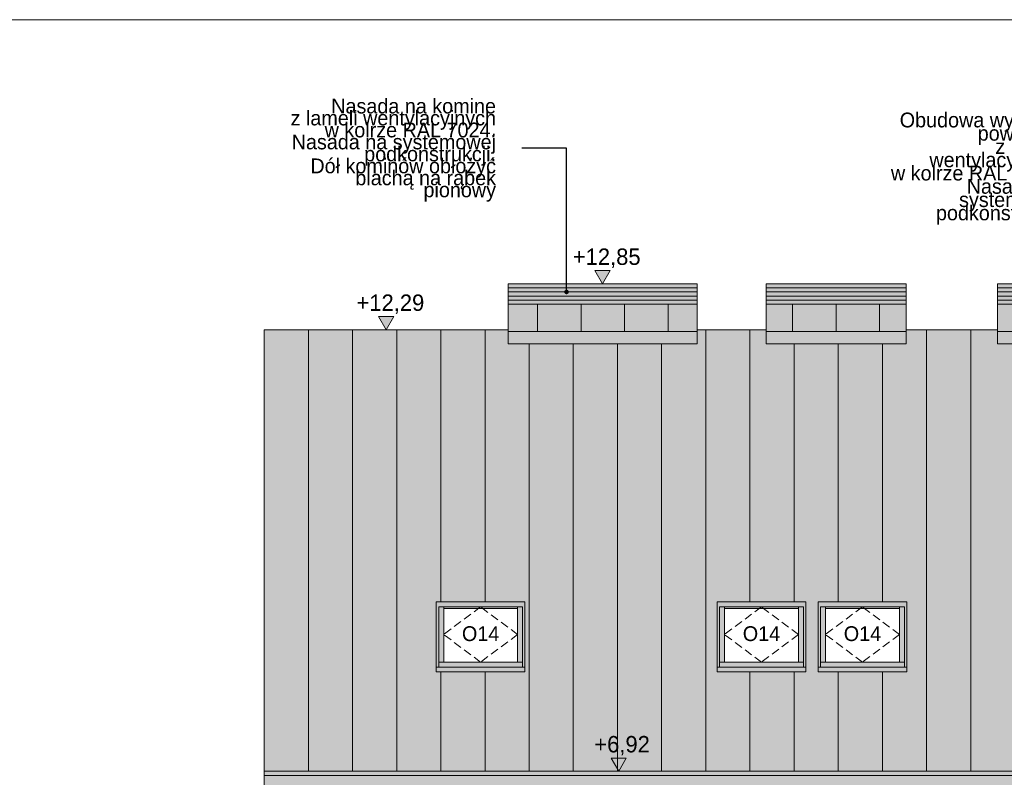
# Model space of a CAD drawing. Extents: x -149893 to 127691, y 5328 to 37028.
# Tile 5 of 88: x -123384 to -111393, y 27755 to 36977. Entities that reach past the tile are written whole.
import ezdxf

# ---------------------------------------------------------------- set-up
doc = ezdxf.new("R2010")
doc.units = 0
doc.header["$MEASUREMENT"] = 0
doc.linetypes.add('Krawędzie ukryte', pattern=[150, 100, -50])
doc.layers.add('ARCH dach_Nr_Pióra__2', color=7, linetype='Continuous', lineweight=13, true_color=0x7f7f7f)
doc.layers.add('Arch kolorystyka_Nr_Pióra__81', color=7, linetype='Continuous', lineweight=13, true_color=0x6a6a6a)
for name, color, linetype, lineweight in [('Arch opisy okien_Nr_Pióra__21', 7, 'Continuous', 13), ('Arch opisy_Nr_Pióra__21', 7, 'Continuous', 13), ('ARCH TABELA_Nr_Pióra__21', 7, 'Continuous', 13), ('Arch wymiary_Nr_Pióra__21', 7, 'Continuous', 13), ('INWENT DACH_Nr_Pióra__21', 7, 'Continuous', 13), ('INWENT. OKNA_Nr_Pióra__21', 7, 'Continuous', 13), ('INWENT.ŚCIANY_Nr_Pióra__5', 7, 'Continuous', 13)]:
    doc.layers.add(name, color=color, linetype=linetype, lineweight=lineweight)
doc.layers.add('Arch wymiary', color=7, linetype='Continuous')
doc.styles.add('GENERATED_STYLE_1', font='txt')
doc.styles.add('GENERATED_STYLE_4', font='txt')
doc.styles.add('GENERATED_STYLE_8', font='txt')
doc.dimstyles.new('GENERATED_STYLE__8', dxfattribs={"dimtxt": 0.18, "dimasz": 109.44, "dimexe": 0.18, "dimexo": 0.0625, "dimgap": 0.09, "dimtad": 0, "dimtih": 1, "dimtoh": 1, "dimdec": 4, "dimzin": 0, "dimdsep": 46, "dimcen": 0.09, "dimadec": 0, "dimazin": 0, "dimtfac": 1, "dimtdec": 4, "dimtmove": 0, "dimatfit": 3, "dimldrblk": 'ARROWHEAD_11', "dimfxl": 0, "dimtolj": 1, "dimtzin": 0, "dimarcsym": 0})

# ---------------------------------------------------------------- blocks, each defined once
blk = doc.blocks.new('Wymiary_80', base_point=(-116090, 27828))
at = {"layer": 'Arch wymiary_Nr_Pióra__21', "linetype": 'Continuous'}
blk.add_hatch(color=256, dxfattribs=at).paths.add_polyline_path([(-116090, 27828), (-116183, 27988), (-115997, 27988)], flags=0)
for p, q in [((-116090, 27828), (-116183, 27988)), ((-116183, 27988), (-115997, 27988)), ((-115997, 27988), (-116090, 27828)), ((-116090, 27828), (-116210, 27828)), ((-116090, 27828), (-115970, 27828))]:
    blk.add_line(p, q, dxfattribs=at)
at = {"layer": 'Arch wymiary_Nr_Pióra__21', "insert": (-116387, 28020), "char_height": 200, "attachment_point": 7, "style": 'GENERATED_STYLE_1'}
blk.add_mtext('{+6,92}', dxfattribs=at)
blk = doc.blocks.new('Wymiary_81', base_point=(-116286, 33763))
at = {"layer": 'Arch wymiary_Nr_Pióra__21', "linetype": 'Continuous'}
blk.add_hatch(color=256, dxfattribs=at).paths.add_polyline_path([(-116286, 33763), (-116379, 33923), (-116193, 33923)], flags=0)
for p, q in [((-116286, 33763), (-116379, 33923)), ((-116379, 33923), (-116193, 33923)), ((-116193, 33923), (-116286, 33763)), ((-116286, 33763), (-116406, 33763)), ((-116286, 33763), (-116166, 33763))]:
    blk.add_line(p, q, dxfattribs=at)
at = {"layer": 'Arch wymiary_Nr_Pióra__21', "insert": (-116648, 33955), "char_height": 200, "attachment_point": 7, "style": 'GENERATED_STYLE_1'}
blk.add_mtext('{+12,85}', dxfattribs=at)
blk = doc.blocks.new('Wymiary_82', base_point=(-118922, 33203))
at = {"layer": 'Arch wymiary_Nr_Pióra__21', "linetype": 'Continuous'}
blk.add_hatch(color=256, dxfattribs=at).paths.add_polyline_path([(-118922, 33203), (-119015, 33363), (-118829, 33363)], flags=0)
for p, q in [((-118922, 33203), (-119015, 33363)), ((-119015, 33363), (-118829, 33363)), ((-118829, 33363), (-118922, 33203)), ((-118922, 33203), (-119042, 33203)), ((-118922, 33203), (-118802, 33203))]:
    blk.add_line(p, q, dxfattribs=at)
at = {"layer": 'Arch wymiary_Nr_Pióra__21', "insert": (-119283, 33395), "char_height": 200, "attachment_point": 7, "style": 'GENERATED_STYLE_1'}
blk.add_mtext('{+12,29}', dxfattribs=at)
blk = doc.blocks.new('ARROWHEAD_11')
at = {"color": 0, "linetype": 'Continuous', "lineweight": 0}
blk.add_line((0, 0), (-1, 0), dxfattribs=at)
at = {"color": 0, "linetype": 'Continuous', "lineweight": 0, "const_width": 0.25, "flags": 128}
blk.add_lwpolyline([(-0.125, 0, 1), (0.125, 0, 1)], format="xyb", close=True, dxfattribs=at)

msp = doc.modelspace()

# ---------------------------------------------------------------- hatches: boundary and pattern name
at = {"layer": 'Arch kolorystyka_Nr_Pióra__81', "linetype": 'Continuous'}
h = msp.add_hatch(color=256, dxfattribs=at)
h.paths.add_polyline_path([(-120405.9, 33202.8), (-120405.9, 27642.9), (-119535.9, 27642.9), (-119535.9, 19539.6), (-119425.9, 19539.6), (-119425.9, 27642.9), (-101695.9, 27642.9), (-101695.9, 19602.8), (-101715.9, 19602.8), (-101715.9, 19542.8, 0.4142136), (-101695.9, 19522.8), (-101695.9, 19359.6), (-101585.9, 19359.6), (-101585.9, 19522.8, 0.4142136), (-101565.9, 19542.8), (-101565.9, 19602.8), (-101585.9, 19602.8), (-101585.9, 27642.9), (-90183.4, 27642.9), (-90183.4, 19192.8), (-90073.4, 19192.8), (-90073.4, 27642.9), (-77115.9, 27642.9), (-77115.9, 19292.8), (-77005.9, 19292.8), (-77005.9, 27642.9), (-76315.9, 27642.9), (-76315.9, 33202.8), (-78565.9, 33202.8), (-78565.9, 33762.8), (-80315.9, 33762.8), (-80315.9, 33202.8), (-80905.9, 33202.8), (-80905.9, 33762.8), (-81545.9, 33762.8), (-81545.9, 33202.8), (-104413, 33202.8), (-104413, 33762.8), (-106715.4, 33762.8), (-106715.4, 33202.8), (-107814.8, 33202.8), (-107814.8, 33762.8), (-111476.4, 33762.8), (-111476.4, 33202.8), (-112589.5, 33202.8), (-112589.5, 33762.8), (-114291.8, 33762.8), (-114291.8, 33202.8), (-115135.1, 33202.8), (-115135.1, 33762.8), (-117437.5, 33762.8), (-117437.5, 33202.8)], flags=0)
h.paths.add_polyline_path([(-118310.9, 29036.9), (-118310.9, 29889.3), (-117230.9, 29889.3), (-117230.9, 29036.9)], flags=0)
h.paths.add_polyline_path([(-113810.9, 29036.9), (-114890.9, 29036.9), (-114890.9, 29889.3), (-113810.9, 29889.3)], flags=0)
h.paths.add_polyline_path([(-113660.9, 29889.3), (-112580.9, 29889.3), (-112580.9, 29036.9), (-113660.9, 29036.9)], flags=0)
h.paths.add_polyline_path([(-110885.9, 29036.9), (-110885.9, 29889.3), (-109805.9, 29889.3), (-109805.9, 29036.9)], flags=0)
h.paths.add_polyline_path([(-108575.9, 29036.9), (-109655.9, 29036.9), (-109655.9, 29889.3), (-108575.9, 29889.3)], flags=0)
h.paths.add_polyline_path([(-106595.9, 29889.3), (-105515.9, 29889.3), (-105515.9, 29036.9), (-106595.9, 29036.9)], flags=0)
h.paths.add_polyline_path([(-105365.9, 29036.9), (-105365.9, 29889.3), (-104285.9, 29889.3), (-104285.9, 29036.9)], flags=0)
h.paths.add_polyline_path([(-101135.9, 29036.9), (-102215.9, 29036.9), (-102215.9, 29889.3), (-101135.9, 29889.3)], flags=0)
h.paths.add_polyline_path([(-96905.9, 29036.9), (-97985.9, 29036.9), (-97985.9, 29889.3), (-96905.9, 29889.3)], flags=0)
h.paths.add_polyline_path([(-96770.9, 29889.3), (-95690.9, 29889.3), (-95690.9, 29036.9), (-96770.9, 29036.9)], flags=0)
h.paths.add_polyline_path([(-95555.9, 29036.9), (-95555.9, 29889.3), (-94475.9, 29889.3), (-94475.9, 29036.9)], flags=0)
h.paths.add_polyline_path([(-90855.9, 29036.9), (-90855.9, 29889.3), (-89775.9, 29889.3), (-89775.9, 29036.9)], flags=0)
h.paths.add_polyline_path([(-86135.9, 29036.9), (-87215.9, 29036.9), (-87215.9, 29889.3), (-86135.9, 29889.3)], flags=0)
h.paths.add_polyline_path([(-83955.9, 29889.3), (-82875.9, 29889.3), (-82875.9, 29036.9), (-83955.9, 29036.9)], flags=0)
h = msp.add_hatch(color=256, dxfattribs=at)
h.paths.add_polyline_path([(-118310.9, 29036.9), (-117230.9, 29036.9), (-117230.9, 29889.3), (-118310.9, 29889.3)], flags=0)
h.paths.add_polyline_path([(-118220.9, 29156.9), (-117320.9, 29156.9), (-117320.9, 29809.3), (-118220.9, 29809.3)], flags=0)
h = msp.add_hatch(color=256, dxfattribs=at)
h.paths.add_polyline_path([(-114890.9, 29036.9), (-113810.9, 29036.9), (-113810.9, 29889.3), (-114890.9, 29889.3)], flags=0)
h.paths.add_polyline_path([(-114800.9, 29156.9), (-113900.9, 29156.9), (-113900.9, 29809.3), (-114800.9, 29809.3)], flags=0)
h = msp.add_hatch(color=256, dxfattribs=at)
h.paths.add_polyline_path([(-113660.9, 29036.9), (-112580.9, 29036.9), (-112580.9, 29889.3), (-113660.9, 29889.3)], flags=0)
h.paths.add_polyline_path([(-113570.9, 29156.9), (-112670.9, 29156.9), (-112670.9, 29809.3), (-113570.9, 29809.3)], flags=0)

# ---------------------------------------------------------------- linework, layer by layer
at = {"layer": 'ARCH dach_Nr_Pióra__2', "linetype": 'Continuous'}
for p, q in [((-115135.1, 33712.8), (-117437.5, 33712.8)), ((-112589.5, 33712.8), (-114291.8, 33712.8)), ((-107814.8, 33712.8), (-111476.4, 33712.8)), ((-115135.1, 33662.8), (-117437.5, 33662.8)), ((-115135.1, 33612.8), (-117437.5, 33612.8)), ((-112589.5, 33662.8), (-114291.8, 33662.8)), ((-112589.5, 33612.8), (-114291.8, 33612.8)), ((-107814.8, 33662.8), (-111476.4, 33662.8)), ((-107814.8, 33612.8), (-111476.4, 33612.8)), ((-115135.1, 33562.8), (-117437.5, 33562.8)), ((-115135.1, 33512.8), (-117437.5, 33512.8)), ((-117077.5, 33512.8), (-117077.5, 33181.5)), ((-116547.5, 33512.8), (-116547.5, 33181.5)), ((-116017.5, 33512.8), (-116017.5, 33181.5)), ((-115487.5, 33512.8), (-115487.5, 33181.5)), ((-112589.5, 33562.8), (-114291.8, 33562.8)), ((-112589.5, 33512.8), (-114291.8, 33512.8)), ((-113971.8, 33512.8), (-113971.8, 33181.5)), ((-113441.8, 33512.8), (-113441.8, 33181.5)), ((-112911.8, 33512.8), (-112911.8, 33181.5)), ((-107814.8, 33562.8), (-111476.4, 33562.8)), ((-107814.8, 33512.8), (-111476.4, 33512.8)), ((-119868.2, 33202.8), (-119868.2, 27828.4)), ((-119330.6, 33202.8), (-119330.6, 27828.4)), ((-118792.9, 33202.8), (-118792.9, 27828.4)), ((-118255.2, 33202.8), (-118255.2, 29889.3)), ((-117717.5, 33202.8), (-117717.5, 29889.3)), ((-115135.1, 33181.5), (-117437.5, 33181.5)), ((-115029.1, 33202.8), (-115029.1, 27828.4)), ((-114491.4, 33202.8), (-114491.4, 29889.3)), ((-112589.5, 33181.5), (-114291.8, 33181.5)), ((-112340.7, 33202.8), (-112340.7, 27828.4)), ((-111803, 33202.8), (-111803, 27828.4)), ((-107814.8, 33181.5), (-111476.4, 33181.5)), ((-117179.8, 33031.5), (-117179.8, 27828.4)), ((-116642.1, 33031.5), (-116642.1, 27828.4)), ((-116104.5, 33031.5), (-116104.5, 27828.4)), ((-115566.8, 33031.5), (-115566.8, 27828.4)), ((-113953.7, 33031.5), (-113953.7, 29889.3)), ((-113416.1, 33031.5), (-113416.1, 29889.3)), ((-112878.4, 33031.5), (-112878.4, 29889.3)), ((-118255.2, 29036.9), (-118255.2, 27828.4)), ((-117717.5, 29036.9), (-117717.5, 27828.4)), ((-114491.4, 29036.9), (-114491.4, 27828.4)), ((-113953.7, 29036.9), (-113953.7, 27828.4)), ((-113416.1, 29036.9), (-113416.1, 27828.4)), ((-112878.4, 29036.9), (-112878.4, 27828.4))]:
    msp.add_line(p, q, dxfattribs=at)
at = {"layer": 'ARCH TABELA_Nr_Pióra__21', "linetype": 'Continuous'}
msp.add_line((-128159.9, 36977.1), (-71159.9, 36977.1), dxfattribs=at)
at = {"layer": 'INWENT DACH_Nr_Pióra__21', "linetype": 'Continuous'}
for p, q in [((-120405.9, 33202.8), (-120405.9, 27642.9)), ((-120405.9, 33202.8), (-117437.5, 33202.8)), ((-115135.1, 33202.8), (-114291.8, 33202.8)), ((-112589.5, 33202.8), (-111476.4, 33202.8)), ((-120405.9, 27828.4), (-76315.9, 27828.4)), ((-120405.9, 27777.2), (-76315.9, 27777.2))]:
    msp.add_line(p, q, dxfattribs=at)
at = {"layer": 'INWENT. OKNA_Nr_Pióra__21', "linetype": 'Continuous'}
for p, q in [((-117230.9, 29889.3), (-118310.9, 29889.3)), ((-118310.9, 29889.3), (-118310.9, 29036.9)), ((-117230.9, 29036.9), (-117230.9, 29889.3)), ((-113810.9, 29889.3), (-114890.9, 29889.3)), ((-114890.9, 29889.3), (-114890.9, 29036.9)), ((-113810.9, 29036.9), (-113810.9, 29889.3)), ((-112580.9, 29889.3), (-113660.9, 29889.3)), ((-113660.9, 29889.3), (-113660.9, 29036.9)), ((-112580.9, 29036.9), (-112580.9, 29889.3)), ((-118280.9, 29096.9), (-118280.9, 29829.3)), ((-117260.9, 29829.3), (-118280.9, 29829.3)), ((-118220.9, 29156.9), (-118220.9, 29829.3)), ((-117320.9, 29809.3), (-118220.9, 29809.3)), ((-117320.9, 29156.9), (-117320.9, 29829.3)), ((-117260.9, 29096.9), (-117260.9, 29829.3)), ((-114860.9, 29096.9), (-114860.9, 29829.3)), ((-113840.9, 29829.3), (-114860.9, 29829.3)), ((-114800.9, 29156.9), (-114800.9, 29829.3)), ((-113900.9, 29809.3), (-114800.9, 29809.3)), ((-113900.9, 29156.9), (-113900.9, 29829.3)), ((-113840.9, 29096.9), (-113840.9, 29829.3)), ((-113630.9, 29096.9), (-113630.9, 29829.3)), ((-112610.9, 29829.3), (-113630.9, 29829.3)), ((-113570.9, 29156.9), (-113570.9, 29829.3)), ((-112670.9, 29809.3), (-113570.9, 29809.3)), ((-112670.9, 29156.9), (-112670.9, 29829.3)), ((-112610.9, 29096.9), (-112610.9, 29829.3)), ((-118280.9, 29156.9), (-117260.9, 29156.9)), ((-114860.9, 29156.9), (-113840.9, 29156.9)), ((-113630.9, 29156.9), (-112610.9, 29156.9)), ((-118310.9, 29096.9), (-117230.9, 29096.9)), ((-118310.9, 29036.9), (-117230.9, 29036.9)), ((-114890.9, 29096.9), (-113810.9, 29096.9)), ((-114890.9, 29036.9), (-113810.9, 29036.9)), ((-113660.9, 29096.9), (-112580.9, 29096.9)), ((-113660.9, 29036.9), (-112580.9, 29036.9))]:
    msp.add_line(p, q, dxfattribs=at)
at = {"layer": 'INWENT. OKNA_Nr_Pióra__21', "linetype": 'Krawędzie ukryte'}
for p, q in [((-117770.9, 29829.3), (-118220.9, 29493.1)), ((-117320.9, 29493.1), (-117770.9, 29829.3)), ((-114350.9, 29829.3), (-114800.9, 29493.1)), ((-113900.9, 29493.1), (-114350.9, 29829.3)), ((-113120.9, 29829.3), (-113570.9, 29493.1)), ((-112670.9, 29493.1), (-113120.9, 29829.3)), ((-117770.9, 29156.9), (-118220.9, 29493.1)), ((-117320.9, 29493.1), (-117770.9, 29156.9)), ((-114350.9, 29156.9), (-114800.9, 29493.1)), ((-113900.9, 29493.1), (-114350.9, 29156.9)), ((-113120.9, 29156.9), (-113570.9, 29493.1)), ((-112670.9, 29493.1), (-113120.9, 29156.9))]:
    msp.add_line(p, q, dxfattribs=at)
at = {"layer": 'INWENT.ŚCIANY_Nr_Pióra__5', "linetype": 'Continuous'}
for p, q in [((-115135.1, 33762.8), (-117437.5, 33762.8)), ((-117437.5, 33762.8), (-117437.5, 33031.5)), ((-115135.1, 33762.8), (-115135.1, 33031.5)), ((-112589.5, 33762.8), (-114291.8, 33762.8)), ((-114291.8, 33762.8), (-114291.8, 33031.5)), ((-112589.5, 33762.8), (-112589.5, 33031.5)), ((-109876.4, 33762.8), (-111476.4, 33762.8)), ((-111476.4, 33762.8), (-111476.4, 33031.5)), ((-115135.1, 33031.5), (-117437.5, 33031.5)), ((-112589.5, 33031.5), (-114291.8, 33031.5)), ((-109876.4, 33031.5), (-111476.4, 33031.5))]:
    msp.add_line(p, q, dxfattribs=at)

# ---------------------------------------------------------------- block references
at = {"layer": 'Arch wymiary', "linetype": 'Continuous'}
for name, p in [('Wymiary_81', (-116286.3, 33762.8)), ('Wymiary_82', (-118921.7, 33202.8)), ('Wymiary_80', (-116089.8, 27828.4))]:
    msp.add_blockref(name, p, dxfattribs=at)

# ---------------------------------------------------------------- texts
at = {"layer": 'Arch opisy okien_Nr_Pióra__21', "linetype": 'Continuous', "char_height": 180, "attachment_point": 2, "style": 'GENERATED_STYLE_8'}
for insert in [(-117770.9, 29593.3), (-114350.9, 29593.3), (-113120.9, 29593.3)]:
    msp.add_mtext('{O14}', dxfattribs=dict(at, insert=insert))
at = {"layer": 'Arch opisy_Nr_Pióra__21', "linetype": 'Continuous', "char_height": 180, "attachment_point": 6, "style": 'GENERATED_STYLE_4'}
for s, insert, width, line_spacing_factor in [('{Nasada na komine \\Pz lameli wentylacyjnych\\Pw kolrze RAL 7024.\\PNasada na systemowej \\Ppodkonstrukcji.\\PDół kominów obłożyć \\Pblachą na rąbek pionowy}', (-117583.7, 35389), 2470.03, 0.485413), ('{Obudowa wyrzutni\\Ppowietrza\\Pz lameli wentylacyjnych\\Pw kolrze RAL 7024.\\PNasada na systemowej \\Ppodkonstrukcji}', (-110687.2, 35163.6), 2342.97, 0.538462)]:
    msp.add_mtext(s, dxfattribs=dict(at, insert=insert, width=width, line_spacing_factor=line_spacing_factor))

# ---------------------------------------------------------------- leaders
at = {"layer": 'Arch opisy_Nr_Pióra__21', "linetype": 'Continuous', "annotation_type": 0, "has_hookline": 1, "hookline_direction": 1}
for points, text_width in [([(-116724.8, 33662.8), (-116724.8, 35414.8), (-117270.2, 35414.8)], 2228.6), ([(-109638.3, 33512.8), (-109638.3, 35187.8), (-110183.7, 35187.8)], 1911.4)]:
    msp.add_leader(points, dimstyle='GENERATED_STYLE__8', dxfattribs=dict(at, text_width=text_width))

doc.saveas('drawing.dxf')
